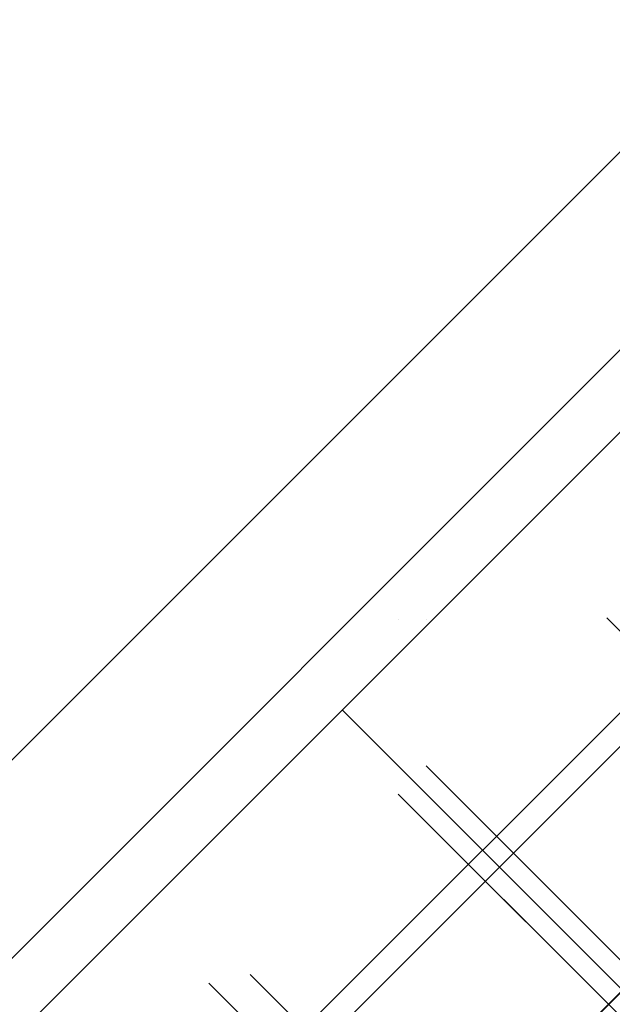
# Model space of a CAD drawing. Header units: millimetres. Extents: x -1690 to 192, y -898 to 54.
# Tile 86 of 256: x -1637.37 to -1634.38, y -1.94 to 3.02. Entities that reach past the tile are written whole.
import ezdxf

# ---------------------------------------------------------------- set-up
doc = ezdxf.new("R2010")
doc.units = ezdxf.units.MM
doc.header["$MEASUREMENT"] = 0
doc.layers.add('OVIDIO 186x93x72h', color=7, linetype='Continuous')

msp = doc.modelspace()

# ---------------------------------------------------------------- linework, layer by layer
at = {"layer": 'OVIDIO 186x93x72h', "extrusion": (0.202852, -0.108979, 0.973126)}
for points in [[(-750.5095, 1609.817), (-750.5095, 1449.1612)], [(-750.5095, 1449.1612), (-750.5095, 1609.817)], [(-750.805, 1609.817), (-750.805, 1449.1612)], [(-751.1005, 1609.817), (-751.1005, 1449.1612)], [(-751.1005, 1449.1612), (-751.1005, 1609.817)]]:
    msp.add_lwpolyline(points, dxfattribs=at)
at = {"layer": 'OVIDIO 186x93x72h', "extrusion": (0.235702, -0.235702, 0.942809)}
for points in [[(-1155.0728, 1376.7622), (-1155.0728, 1267.6844)], [(-1156.0215, 1267.6844), (-1156.0215, 1376.7622)], [(-1158.8675, 1267.6844), (-1158.8675, 1376.7622)], [(-1157.9188, 1376.7622), (-1157.9188, 1267.6844)]]:
    msp.add_lwpolyline(points, dxfattribs=at)
at = {"layer": 'OVIDIO 186x93x72h', "extrusion": (0.881274, 0.265352, 0.39108)}
msp.add_lwpolyline([(458.4009, 1206.8695), (502.7138, 1264.4246)], dxfattribs=at)
at = {"layer": 'OVIDIO 186x93x72h', "extrusion": (0.108979, -0.202852, 0.973126)}
for points in [[(-1465.2103, 960.73), (-1465.2103, 800.0741)], [(-1465.2103, 800.0741), (-1465.2103, 960.73)], [(-1464.9149, 960.73), (-1464.9149, 800.0741)], [(-1464.6194, 800.0741), (-1464.6194, 960.73)], [(-1464.6194, 960.73), (-1464.6194, 800.0741)]]:
    msp.add_lwpolyline(points, dxfattribs=at)
at = {"layer": 'OVIDIO 186x93x72h', "extrusion": (0.046296, -0.021464, 0.998697)}
for points in [[(-670.086, 1436.9399), (-670.086, 1537.4512)], [(-671.5722, 1435.9717), (-671.5722, 1537.2761)]]:
    msp.add_lwpolyline(points, dxfattribs=at)
at = {"layer": 'OVIDIO 186x93x72h', "extrusion": (0.021464, -0.046296, 0.998697)}
for points in [[(-1501.069, 640.8013), (-1501.069, 742.1039)], [(-1502.5549, 641.7651), (-1502.5549, 742.2781)]]:
    msp.add_lwpolyline(points, dxfattribs=at)
at = {"layer": 'OVIDIO 186x93x72h'}
for points in [[(-1646.0377, -9.3353), (-1626.8675, 9.8349)], [(-1627.081, 9.6214), (-1645.8243, -9.1219)], [(-1630.018, 5.2702), (-1641.4731, -6.1849)], [(-1630.7251, 4.5631), (-1640.766, -5.4778)], [(-1640.766, -5.4778), (-1630.7251, 4.5631)], [(-1630.018, 3.856), (-1640.0589, -6.1849)], [(-1628.6037, 3.856), (-1640.0589, -7.5991)], [(-1639.3518, -6.892), (-1629.3109, 3.1489)], [(-1629.3109, 3.1489), (-1639.3518, -6.892)], [(-1632.2643, 3.0239), (-1639.2267, -3.9386)], [(-1639.2267, -3.9386), (-1632.2643, 3.0239)], [(-1638.5249, -2.8225), (-1633.3804, 2.322)], [(-1637.8125, -5.3528), (-1630.8501, 1.6097)], [(-1630.8501, 1.6097), (-1634.3313, -1.8716), (-1637.8125, -5.3528)], [(-1637.525, -3.8226), (-1632.3803, 1.3221)], [(-1635.7455, -0.4573), (-1634.3313, -1.8716)], [(-1635.3213, -0.7402), (-1634.2606, -1.8008)], [(-1634.2606, -1.8008), (-1635.3213, -0.7402)], [(-1635.3213, -0.7402), (-1634.2606, -1.8008)], [(-1635.4627, -0.8816), (-1634.402, -1.9423)], [(-1635.4627, -0.8816), (-1634.402, -1.9423)], [(-1634.402, -1.9423), (-1635.4627, -0.8816)], [(-1636.4173, -1.8362), (-1635.3566, -2.8969)]]:
    msp.add_lwpolyline(points, dxfattribs=at)
at = {"layer": 'OVIDIO 186x93x72h', "extrusion": (-0.666667, 0.666667, 0.333333)}
for points in [[(1155.0728, 271.0949), (1155.1858, 271.0584), (1155.2999, 271.0241), (1155.415, 270.992), (1155.531, 270.9621), (1155.6478, 270.9345), (1155.7655, 270.9092), (1155.8838, 270.8861), (1156.0028, 270.8655), (1156.1225, 270.8472), (1156.2426, 270.8312), (1156.3632, 270.8178), (1156.4841, 270.8067), (1156.6054, 270.7981), (1156.7268, 270.7919), (1156.8484, 270.7882), (1156.9701, 270.787), (1157.0918, 270.7882), (1157.2135, 270.7919), (1157.3349, 270.7981), (1157.4562, 270.8067), (1157.5771, 270.8178), (1157.6977, 270.8312), (1157.8178, 270.8472), (1157.9374, 270.8655), (1158.0565, 270.8861), (1158.1748, 270.9092), (1158.2925, 270.9345), (1158.4093, 270.9621), (1158.5253, 270.992), (1158.6404, 271.0241), (1158.7545, 271.0584), (1158.8675, 271.0949)], [(1156.0215, 273.9409), (1156.078, 273.9227), (1156.135, 273.9056), (1156.1926, 273.8895), (1156.2506, 273.8746), (1156.309, 273.8607), (1156.3678, 273.8481), (1156.427, 273.8366), (1156.4865, 273.8262), (1156.5463, 273.8171), (1156.6064, 273.8091), (1156.6667, 273.8024), (1156.7271, 273.7968), (1156.7878, 273.7925), (1156.8485, 273.7894), (1156.9093, 273.7876), (1156.9701, 273.787), (1157.031, 273.7876), (1157.0918, 273.7894), (1157.1525, 273.7925), (1157.2132, 273.7968), (1157.2736, 273.8024), (1157.3339, 273.8091), (1157.394, 273.8171), (1157.4538, 273.8262), (1157.5133, 273.8366), (1157.5725, 273.8481), (1157.6313, 273.8607), (1157.6897, 273.8746), (1157.7477, 273.8895), (1157.8053, 273.9056), (1157.8623, 273.9227), (1157.9188, 273.9409)]]:
    msp.add_lwpolyline(points, dxfattribs=at)
at = {"layer": 'OVIDIO 186x93x72h', "extrusion": (-0.707107, 0.707107, 0)}
for points in [[(1154.7073, 657.66), (1154.8223, 657.5982), (1154.9362, 657.532), (1155.0487, 657.4616), (1155.1597, 657.3869), (1155.2688, 657.3079), (1155.376, 657.2247), (1155.4808, 657.1375), (1155.5832, 657.0462), (1155.6828, 656.951), (1155.7795, 656.852), (1155.8731, 656.7493), (1155.9633, 656.6431), (1156.0071, 656.5887), (1156.05, 656.5336), (1156.0919, 656.4776), (1156.1329, 656.4209), (1156.1729, 656.3634), (1156.2119, 656.3052), (1156.2499, 656.2463), (1156.2869, 656.1867), (1156.3228, 656.1265), (1156.3577, 656.0657), (1156.3915, 656.0043), (1156.4242, 655.9424), (1156.4557, 655.8799), (1156.4862, 655.8169), (1156.5155, 655.7535), (1156.5437, 655.6897), (1156.5966, 655.5608), (1156.6448, 655.4305), (1156.6883, 655.2991), (1156.7271, 655.1669), (1156.7612, 655.034), (1156.7906, 654.9008), (1156.8152, 654.7674), (1156.8352, 654.6342), (1156.8507, 654.5013), (1156.8615, 654.369), (1156.868, 654.2374), (1156.8701, 654.1069)], [(1156.8701, 654.1069), (1156.868, 654.2374), (1156.8615, 654.369), (1156.8507, 654.5013), (1156.8352, 654.6342), (1156.8152, 654.7674), (1156.7906, 654.9008), (1156.7612, 655.034), (1156.7271, 655.1669), (1156.6883, 655.2991), (1156.6448, 655.4305), (1156.5966, 655.5608), (1156.5437, 655.6897), (1156.5155, 655.7535), (1156.4862, 655.8169), (1156.4557, 655.8799), (1156.4242, 655.9424), (1156.3915, 656.0043), (1156.3577, 656.0657), (1156.3228, 656.1265), (1156.2869, 656.1867), (1156.2499, 656.2463), (1156.2119, 656.3052), (1156.1729, 656.3634), (1156.1329, 656.4209), (1156.0919, 656.4776), (1156.05, 656.5336), (1156.0071, 656.5887), (1155.9633, 656.6431), (1155.8731, 656.7493), (1155.7795, 656.852), (1155.6828, 656.951), (1155.5832, 657.0462), (1155.4808, 657.1375), (1155.376, 657.2247), (1155.2688, 657.3079), (1155.1597, 657.3869), (1155.0487, 657.4616), (1154.9362, 657.532), (1154.8223, 657.5982), (1154.7073, 657.66)], [(1156.8701, 635.1398), (1156.869, 635.0439), (1156.8655, 634.9477), (1156.8597, 634.8511), (1156.8515, 634.7543), (1156.8409, 634.6574), (1156.8279, 634.5605), (1156.8125, 634.4636), (1156.7947, 634.3669), (1156.7744, 634.2704), (1156.7517, 634.1742), (1156.7266, 634.0784), (1156.6991, 633.9832), (1156.6692, 633.8885), (1156.637, 633.7945), (1156.6024, 633.7013), (1156.5654, 633.609), (1156.5262, 633.5176), (1156.4848, 633.4272), (1156.4411, 633.338), (1156.3953, 633.2499), (1156.3473, 633.1631), (1156.2973, 633.0776), (1156.2453, 632.9936), (1156.1914, 632.9111), (1156.1356, 632.8301), (1156.078, 632.7507), (1156.0186, 632.673), (1155.9575, 632.597), (1155.8949, 632.5228), (1155.8307, 632.4504), (1155.7651, 632.3799), (1155.6981, 632.3113)], [(1155.6981, 632.3113), (1155.7651, 632.3799), (1155.8307, 632.4504), (1155.8949, 632.5228), (1155.9575, 632.597), (1156.0186, 632.673), (1156.078, 632.7507), (1156.1356, 632.8301), (1156.1914, 632.9111), (1156.2453, 632.9936), (1156.2973, 633.0776), (1156.3473, 633.1631), (1156.3953, 633.2499), (1156.4411, 633.338), (1156.4848, 633.4272), (1156.5262, 633.5176), (1156.5654, 633.609), (1156.6024, 633.7013), (1156.637, 633.7945), (1156.6692, 633.8885), (1156.6991, 633.9832), (1156.7266, 634.0784), (1156.7517, 634.1742), (1156.7744, 634.2704), (1156.7947, 634.3669), (1156.8125, 634.4636), (1156.8279, 634.5605), (1156.8409, 634.6574), (1156.8515, 634.7543), (1156.8597, 634.8511), (1156.8655, 634.9477), (1156.869, 635.0439), (1156.8701, 635.1398)], [(1157.0701, 635.1398), (1157.0713, 635.0439), (1157.0748, 634.9477), (1157.0806, 634.8511), (1157.0888, 634.7543), (1157.0994, 634.6574), (1157.1124, 634.5605), (1157.1278, 634.4636), (1157.1456, 634.3669), (1157.1659, 634.2704), (1157.1886, 634.1742), (1157.2137, 634.0784), (1157.2412, 633.9832), (1157.2711, 633.8885), (1157.3033, 633.7945), (1157.3379, 633.7013), (1157.3749, 633.609), (1157.4141, 633.5176), (1157.4555, 633.4272), (1157.4992, 633.338), (1157.545, 633.2499), (1157.593, 633.1631), (1157.643, 633.0776), (1157.6949, 632.9936), (1157.7489, 632.9111), (1157.8047, 632.8301), (1157.8623, 632.7507), (1157.9217, 632.673), (1157.9827, 632.597), (1158.0454, 632.5228), (1158.1096, 632.4504), (1158.1752, 632.3799), (1158.2422, 632.3113)], [(1158.2422, 632.3113), (1158.1752, 632.3799), (1158.1096, 632.4504), (1158.0454, 632.5228), (1157.9827, 632.597), (1157.9217, 632.673), (1157.8623, 632.7507), (1157.8047, 632.8301), (1157.7489, 632.9111), (1157.6949, 632.9936), (1157.643, 633.0776), (1157.593, 633.1631), (1157.545, 633.2499), (1157.4992, 633.338), (1157.4555, 633.4272), (1157.4141, 633.5176), (1157.3749, 633.609), (1157.3379, 633.7013), (1157.3033, 633.7945), (1157.2711, 633.8885), (1157.2412, 633.9832), (1157.2137, 634.0784), (1157.1886, 634.1742), (1157.1659, 634.2704), (1157.1456, 634.3669), (1157.1278, 634.4636), (1157.1124, 634.5605), (1157.0994, 634.6574), (1157.0888, 634.7543), (1157.0806, 634.8511), (1157.0748, 634.9477), (1157.0713, 635.0439), (1157.0701, 635.1398)], [(1157.0701, 654.1069), (1157.0723, 654.2374), (1157.0787, 654.369), (1157.0896, 654.5013), (1157.1051, 654.6342), (1157.1251, 654.7674), (1157.1497, 654.9008), (1157.1791, 655.034), (1157.2131, 655.1669), (1157.2519, 655.2991), (1157.2955, 655.4305), (1157.3437, 655.5608), (1157.3966, 655.6897), (1157.4248, 655.7535), (1157.4541, 655.8169), (1157.4846, 655.8799), (1157.5161, 655.9424), (1157.5488, 656.0043), (1157.5826, 656.0657), (1157.6174, 656.1265), (1157.6534, 656.1867), (1157.6903, 656.2463), (1157.7284, 656.3052), (1157.7674, 656.3634), (1157.8074, 656.4209), (1157.8484, 656.4776), (1157.8903, 656.5336), (1157.9332, 656.5887), (1157.977, 656.6431), (1158.0672, 656.7493), (1158.1607, 656.852), (1158.2575, 656.951), (1158.3571, 657.0462), (1158.4595, 657.1375), (1158.5643, 657.2247), (1158.6715, 657.3079), (1158.7806, 657.3869), (1158.8916, 657.4616), (1159.0041, 657.532), (1159.118, 657.5982), (1159.233, 657.66)], [(1157.0701, 635.1399), (1157.0713, 635.044), (1157.0748, 634.9477), (1157.0806, 634.8512), (1157.0888, 634.7544), (1157.0994, 634.6576), (1157.1124, 634.5607), (1157.1277, 634.4638), (1157.1456, 634.3671), (1157.1658, 634.2706), (1157.1885, 634.1744), (1157.2136, 634.0787), (1157.2411, 633.9835), (1157.2709, 633.8888), (1157.3032, 633.7948), (1157.3378, 633.7016), (1157.3747, 633.6093), (1157.4139, 633.5179), (1157.4553, 633.4276), (1157.499, 633.3383), (1157.5448, 633.2503), (1157.5927, 633.1635), (1157.6427, 633.0781), (1157.6946, 632.994), (1157.7486, 632.9115), (1157.8044, 632.8305), (1157.862, 632.7512), (1157.9213, 632.6735), (1157.9823, 632.5975), (1158.045, 632.5233), (1158.1091, 632.4509), (1158.1747, 632.3804), (1158.2417, 632.3118)]]:
    msp.add_lwpolyline(points, dxfattribs=at)
at = {"layer": 'OVIDIO 186x93x72h', "extrusion": (-0.288793, 0.865975, 0.408272)}
for points in [[(1550.5155, 366.0649), (1550.197, 365.6749)], [(1550.197, 365.6749), (1550.5155, 366.0649)]]:
    msp.add_lwpolyline(points, dxfattribs=at)
at = {"layer": 'OVIDIO 186x93x72h', "extrusion": (0.707107, 0.707107, 0)}
for points in [[(1156.3234, 24.6736), (1156.3237, 24.6978), (1156.3245, 24.7221), (1156.326, 24.7465), (1156.3281, 24.7709), (1156.3308, 24.7953), (1156.3341, 24.8197), (1156.338, 24.8441), (1156.3425, 24.8684), (1156.3477, 24.8927), (1156.3534, 24.9168), (1156.3597, 24.9408), (1156.3667, 24.9647), (1156.3742, 24.9884), (1156.3823, 25.0119), (1156.3911, 25.0352), (1156.4003, 25.0583), (1156.4102, 25.0811), (1156.4206, 25.1037), (1156.4315, 25.1259), (1156.443, 25.1479), (1156.455, 25.1695), (1156.4675, 25.1907), (1156.4804, 25.2116), (1156.4939, 25.2321), (1156.5078, 25.2522), (1156.5221, 25.2719), (1156.5369, 25.2912), (1156.552, 25.31), (1156.5675, 25.3284), (1156.5834, 25.3463), (1156.5997, 25.3637), (1156.6163, 25.3807), (1156.6332, 25.3973), (1156.6507, 25.4135), (1156.6686, 25.4294), (1156.687, 25.4449), (1156.7058, 25.4601), (1156.725, 25.4748), (1156.7447, 25.4892), (1156.7648, 25.5031), (1156.7853, 25.5165), (1156.8062, 25.5295), (1156.8275, 25.542), (1156.8491, 25.554), (1156.871, 25.5654), (1156.8933, 25.5764), (1156.9158, 25.5868), (1156.9386, 25.5966), (1156.9617, 25.6059), (1156.985, 25.6146), (1157.0085, 25.6227), (1157.0322, 25.6303), (1157.0561, 25.6372), (1157.0801, 25.6436), (1157.1043, 25.6493), (1157.1285, 25.6544), (1157.1528, 25.6589), (1157.1772, 25.6628), (1157.2016, 25.6661), (1157.226, 25.6688), (1157.2505, 25.6709), (1157.2748, 25.6724), (1157.2991, 25.6733), (1157.3234, 25.6736)], [(1154.3234, 24.6736), (1154.3242, 24.7458), (1154.3268, 24.8182), (1154.3312, 24.8908), (1154.3374, 24.9636), (1154.3454, 25.0365), (1154.3552, 25.1093), (1154.3668, 25.1822), (1154.3802, 25.2548), (1154.3955, 25.3273), (1154.4125, 25.3996), (1154.4314, 25.4715), (1154.4521, 25.543), (1154.4746, 25.614), (1154.4988, 25.6845), (1154.5248, 25.7544), (1154.5526, 25.8237), (1154.582, 25.8922), (1154.6131, 25.9599), (1154.6459, 26.0268), (1154.6803, 26.0928), (1154.7162, 26.1578), (1154.7537, 26.2217), (1154.7927, 26.2846), (1154.8331, 26.3464), (1154.8749, 26.407), (1154.918, 26.4664), (1154.9624, 26.5245), (1155.0081, 26.5813), (1155.0549, 26.6368), (1155.1029, 26.6909), (1155.152, 26.7436), (1155.202, 26.7949), (1155.2533, 26.845), (1155.306, 26.894), (1155.3601, 26.942), (1155.4156, 26.9888), (1155.4724, 27.0345), (1155.5305, 27.079), (1155.5899, 27.1221), (1155.6505, 27.1639), (1155.7123, 27.2043), (1155.7752, 27.2433), (1155.8392, 27.2807), (1155.9042, 27.3167), (1155.9701, 27.351), (1156.037, 27.3838), (1156.1047, 27.4149), (1156.1733, 27.4444), (1156.2425, 27.4721), (1156.3124, 27.4981), (1156.3829, 27.5224), (1156.454, 27.5448), (1156.5255, 27.5655), (1156.5974, 27.5844), (1156.6696, 27.6015), (1156.7421, 27.6167), (1156.8148, 27.6302), (1156.8876, 27.6418), (1156.9605, 27.6516), (1157.0333, 27.6595), (1157.1061, 27.6657), (1157.1788, 27.6701), (1157.2512, 27.6727), (1157.3234, 27.6736)]]:
    msp.add_lwpolyline(points, dxfattribs=at)
at = {"layer": 'OVIDIO 186x93x72h', "extrusion": (0.707107, -0.707107, 0)}
for points in [[(-1156.8701, 654.1069), (-1156.868, 654.2374), (-1156.8615, 654.369), (-1156.8507, 654.5013), (-1156.8352, 654.6342), (-1156.8152, 654.7674), (-1156.7906, 654.9008), (-1156.7612, 655.034), (-1156.7271, 655.1669), (-1156.6883, 655.2991), (-1156.6448, 655.4305), (-1156.5966, 655.5608), (-1156.5437, 655.6897), (-1156.5155, 655.7535), (-1156.4862, 655.8169), (-1156.4557, 655.8799), (-1156.4242, 655.9424), (-1156.3915, 656.0043), (-1156.3577, 656.0657), (-1156.3228, 656.1265), (-1156.2869, 656.1867), (-1156.2499, 656.2463), (-1156.2119, 656.3052), (-1156.1729, 656.3634), (-1156.1329, 656.4209), (-1156.0919, 656.4776), (-1156.05, 656.5336), (-1156.0071, 656.5887), (-1155.9633, 656.6431), (-1155.8731, 656.7493), (-1155.7795, 656.852), (-1155.6828, 656.951), (-1155.5832, 657.0462), (-1155.4808, 657.1375), (-1155.376, 657.2247), (-1155.2688, 657.3079), (-1155.1597, 657.3869), (-1155.0487, 657.4616), (-1154.9362, 657.532), (-1154.8223, 657.5982), (-1154.7073, 657.66)], [(-1156.8701, 635.1402), (-1156.869, 635.0443), (-1156.8655, 634.948), (-1156.8597, 634.8515), (-1156.8515, 634.7547), (-1156.841, 634.6578), (-1156.828, 634.5609), (-1156.8126, 634.464), (-1156.7948, 634.3673), (-1156.7745, 634.2708), (-1156.7518, 634.1746), (-1156.7268, 634.0788), (-1156.6993, 633.9835), (-1156.6694, 633.8889), (-1156.6371, 633.7949), (-1156.6025, 633.7017), (-1156.5656, 633.6093), (-1156.5264, 633.5179), (-1156.4849, 633.4275), (-1156.4413, 633.3383), (-1156.3955, 633.2502), (-1156.3475, 633.1634), (-1156.2975, 633.0779), (-1156.2456, 632.9939), (-1156.1916, 632.9114), (-1156.1358, 632.8304), (-1156.0782, 632.751), (-1156.0188, 632.6733), (-1155.9578, 632.5973), (-1155.8951, 632.5231), (-1155.831, 632.4507), (-1155.7653, 632.3801), (-1155.6983, 632.3115)], [(-1159.233, 657.66), (-1159.118, 657.5982), (-1159.0041, 657.532), (-1158.8916, 657.4616), (-1158.7806, 657.3869), (-1158.6715, 657.3079), (-1158.5643, 657.2247), (-1158.4595, 657.1375), (-1158.3571, 657.0462), (-1158.2575, 656.951), (-1158.1607, 656.852), (-1158.0672, 656.7493), (-1157.977, 656.6431), (-1157.9332, 656.5887), (-1157.8903, 656.5336), (-1157.8484, 656.4776), (-1157.8074, 656.4209), (-1157.7674, 656.3634), (-1157.7284, 656.3052), (-1157.6903, 656.2463), (-1157.6534, 656.1867), (-1157.6174, 656.1265), (-1157.5826, 656.0657), (-1157.5488, 656.0043), (-1157.5161, 655.9424), (-1157.4846, 655.8799), (-1157.4541, 655.8169), (-1157.4248, 655.7535), (-1157.3966, 655.6897), (-1157.3437, 655.5608), (-1157.2955, 655.4305), (-1157.2519, 655.2991), (-1157.2131, 655.1669), (-1157.1791, 655.034), (-1157.1497, 654.9008), (-1157.1251, 654.7674), (-1157.1051, 654.6342), (-1157.0896, 654.5013), (-1157.0787, 654.369), (-1157.0723, 654.2374), (-1157.0701, 654.1069)], [(-1157.0701, 654.1069), (-1157.0723, 654.2374), (-1157.0787, 654.369), (-1157.0896, 654.5013), (-1157.1051, 654.6342), (-1157.1251, 654.7674), (-1157.1497, 654.9008), (-1157.1791, 655.034), (-1157.2131, 655.1669), (-1157.2519, 655.2991), (-1157.2955, 655.4305), (-1157.3437, 655.5608), (-1157.3966, 655.6897), (-1157.4248, 655.7535), (-1157.4541, 655.8169), (-1157.4846, 655.8799), (-1157.5161, 655.9424), (-1157.5488, 656.0043), (-1157.5826, 656.0657), (-1157.6174, 656.1265), (-1157.6534, 656.1867), (-1157.6903, 656.2463), (-1157.7284, 656.3052), (-1157.7674, 656.3634), (-1157.8074, 656.4209), (-1157.8484, 656.4776), (-1157.8903, 656.5336), (-1157.9332, 656.5887), (-1157.977, 656.6431), (-1158.0672, 656.7493), (-1158.1607, 656.852), (-1158.2575, 656.951), (-1158.3571, 657.0462), (-1158.4595, 657.1375), (-1158.5643, 657.2247), (-1158.6715, 657.3079), (-1158.7806, 657.3869), (-1158.8916, 657.4616), (-1159.0041, 657.532), (-1159.118, 657.5982), (-1159.233, 657.66)], [(-1159.233, 657.66), (-1159.118, 657.5982), (-1159.0041, 657.532), (-1158.8916, 657.4616), (-1158.7806, 657.3869), (-1158.6715, 657.3079), (-1158.5643, 657.2247), (-1158.4595, 657.1375), (-1158.3571, 657.0462), (-1158.2575, 656.951), (-1158.1607, 656.852), (-1158.0672, 656.7493), (-1157.977, 656.6431), (-1157.9332, 656.5887), (-1157.8903, 656.5336), (-1157.8484, 656.4776), (-1157.8074, 656.4209), (-1157.7674, 656.3634), (-1157.7284, 656.3052), (-1157.6903, 656.2463), (-1157.6534, 656.1867), (-1157.6174, 656.1265), (-1157.5826, 656.0657), (-1157.5488, 656.0043), (-1157.5161, 655.9424), (-1157.4846, 655.8799), (-1157.4541, 655.8169), (-1157.4248, 655.7535), (-1157.3966, 655.6897), (-1157.3437, 655.5608), (-1157.2955, 655.4305), (-1157.2519, 655.2991), (-1157.2131, 655.1669), (-1157.1791, 655.034), (-1157.1497, 654.9008), (-1157.1251, 654.7674), (-1157.1051, 654.6342), (-1157.0896, 654.5013), (-1157.0787, 654.369), (-1157.0723, 654.2374), (-1157.0701, 654.1069)]]:
    msp.add_lwpolyline(points, dxfattribs=at)
at = {"layer": 'OVIDIO 186x93x72h', "extrusion": (-0.000129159, 0.000129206, 1)}
for points in [[(-1634.4108, 0.0069), (-1633.3503, -1.054)], [(-1633.3503, -1.054), (-1634.4108, 0.0069)]]:
    msp.add_lwpolyline(points, dxfattribs=at)
at = {"layer": 'OVIDIO 186x93x72h', "extrusion": (1, 0, 0)}
for points in [[(-0.4573, -2.6264), (-0.4573, 24.6736)], [(-1.2705, 635.1401), (-1.2705, 654.1069)], [(-1.4119, 635.1401), (-1.4119, 654.1069)], [(-1.9423, 635.1402), (-1.9423, 654.1069)], [(-1.9423, 654.1069), (-1.9423, 635.1402)]]:
    msp.add_lwpolyline(points, dxfattribs=at)
at = {"layer": 'OVIDIO 186x93x72h', "extrusion": (-0.000182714, 0.000182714, 1)}
for points in [[(-1635.2052, -0.8563), (-1634.1445, -1.917)], [(-1634.1445, -1.917), (-1635.2052, -0.8563)], [(-1635.3466, -0.9977), (-1634.2859, -2.0584)], [(-1634.2859, -2.0584), (-1635.3466, -0.9977)]]:
    msp.add_lwpolyline(points, dxfattribs=at)
at = {"layer": 'OVIDIO 186x93x72h', "extrusion": (0, 1, 0)}
for points in [[(1635.3213, 654.1069), (1635.3213, 635.1398)], [(1635.3213, 635.1398), (1635.3213, 654.1069)], [(1635.4627, 654.1069), (1635.4627, 635.1398)], [(1635.4627, 635.1398), (1635.4627, 654.1069)]]:
    msp.add_lwpolyline(points, dxfattribs=at)
at = {"layer": 'OVIDIO 186x93x72h', "extrusion": (0.865975, -0.288793, -0.408272)}
for points in [[(-519.28, -56.3075), (-519.5986, -56.6975)], [(-519.5986, -56.6975), (-519.28, -56.3075)]]:
    msp.add_lwpolyline(points, dxfattribs=at)
at = {"layer": 'OVIDIO 186x93x72h', "extrusion": (-0.000129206, 0.000129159, 1)}
for points in [[(-1636.2097, -1.7921), (-1635.1489, -2.8525)], [(-1635.1489, -2.8525), (-1636.2097, -1.7921)]]:
    msp.add_lwpolyline(points, dxfattribs=at)

doc.saveas('drawing.dxf')
